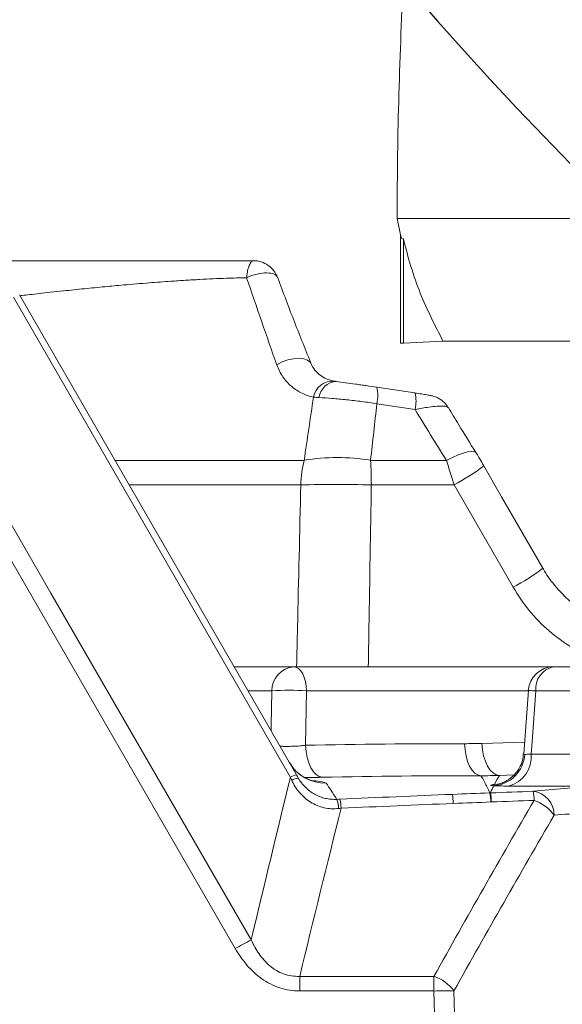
# Model space of a CAD drawing. Header units: millimetres. Extents: x 0 to 16820, y 0 to 11880.
# Tile 7 of 120: x 2358 to 2422, y 6747 to 6863. Entities that reach past the tile are written whole.
import ezdxf

# ---------------------------------------------------------------- set-up
doc = ezdxf.new("R2010")
doc.units = ezdxf.units.MM
doc.header["$LTSCALE"] = 20
doc.styles.add('SLDTEXTSTYLE0', font='TXT', dxfattribs={"width": 0.605})
doc.dimstyles.new('SLDDIMSTYLE0', dxfattribs={"dimtxt": 140, "dimasz": 100, "dimexe": 0, "dimexo": 0.0625, "dimgap": 35, "dimtad": 1, "dimtoh": 1, "dimdec": 0, "dimrnd": 1e-09, "dimzin": 12, "dimdsep": 46, "dimtxsty": 'SLDTEXTSTYLE0', "dimsah": 1, "dimcen": 0.09, "dimadec": 0, "dimazin": 0, "dimtfac": 1, "dimtofl": 0, "dimtmove": 0, "dimatfit": 3, "dimfxl": 0, "dimfrac": 2, "dimtolj": 1, "dimtzin": 12, "dimarcsym": 0})
doc.dimstyles.new('SLDDIMSTYLE1', dxfattribs={"dimtxt": 140, "dimasz": 100, "dimexe": 0, "dimexo": 0.0625, "dimgap": 35, "dimtad": 1, "dimtoh": 1, "dimdec": 1, "dimrnd": 1e-09, "dimzin": 12, "dimdsep": 46, "dimtxsty": 'SLDTEXTSTYLE0', "dimsah": 1, "dimcen": 0.09, "dimadec": 0, "dimazin": 0, "dimtfac": 1, "dimtofl": 0, "dimtmove": 0, "dimatfit": 3, "dimfxl": 0, "dimfrac": 2, "dimtolj": 1, "dimtzin": 12, "dimarcsym": 0})

# ---------------------------------------------------------------- blocks, each defined once
blk = doc.blocks.new('*D9')
at = {"color": 7, "linetype": 'Continuous', "lineweight": 0}
for p, q in [((844.96, 7139.47), (844.96, 4493.51)), ((2545.78, 6319.22), (2545.78, 4493.51)), ((844.96, 4523.51), (2545.78, 4523.51))]:
    blk.add_line(p, q, dxfattribs=at)
for points in [[(844.96, 4523.51), (944.96, 4508.51), (944.96, 4538.51)], [(2545.78, 4523.51), (2445.78, 4538.51), (2445.78, 4508.51)]]:
    blk.add_solid(points, dxfattribs=at)
at = {"color": 7, "linetype": 'Continuous', "lineweight": 0, "insert": (1481.5, 4703.98), "char_height": 140, "attachment_point": 1, "style": 'SLDTEXTSTYLE0'}
blk.add_mtext('1701', dxfattribs=at)
blk = doc.blocks.new('*D10')
at = {"color": 7, "linetype": 'Continuous', "lineweight": 0}
for p, q in [((1517.78, 7139.47), (1517.78, 4774.47)), ((2545.78, 6319.22), (2545.78, 4774.47)), ((1517.78, 4804.47), (2545.78, 4804.47))]:
    blk.add_line(p, q, dxfattribs=at)
for points in [[(1517.78, 4804.47), (1617.78, 4789.47), (1617.78, 4819.47)], [(2545.78, 4804.47), (2445.78, 4819.47), (2445.78, 4789.47)]]:
    blk.add_solid(points, dxfattribs=at)
at = {"color": 7, "linetype": 'Continuous', "lineweight": 0, "insert": (1817.9, 4984.94), "char_height": 140, "attachment_point": 1, "style": 'SLDTEXTSTYLE0'}
blk.add_mtext('1028', dxfattribs=at)

msp = doc.modelspace()

# ---------------------------------------------------------------- linework, layer by layer
at = {"color": 7, "linetype": 'Continuous', "lineweight": 0}
for p, q in [((2402.8, 6841.61), (2402.8, 6839.47)), ((2402.8, 6839.47), (2544.91, 6839.47)), ((2402.8, 6839.47), (2403.16, 6837.52)), ((2403.16, 6824.74), (2403.16, 6837.52)), ((2403.52, 6837.06), (2403.52, 6824.74)), ((2358.1, 6830.45), (2390.86, 6773.71)), ((2403.16, 6824.74), (2403.52, 6824.74)), ((2403.52, 6824.74), (2408.2, 6824.97)), ((2541.27, 6824.97), (2408.2, 6824.97)), ((2400.37, 6819.51), (2404.88, 6818.84)), ((2383.5, 6786.47), (2390.59, 6786.47)), ((2421.28, 6786.47), (2390.59, 6786.47)), ((2421.28, 6786.47), (2434.48, 6786.47)), ((2418.31, 6783.69), (2417.75, 6776.18))]:
    msp.add_line(p, q, dxfattribs=at)
at = {"color": 8, "linetype": 'Continuous', "lineweight": 0}
for p, q in [((2390.15, 6773.41), (2357.4, 6830.15)), ((2383.64, 6753.17), (2344.95, 6820.09)), ((2404.89, 6816.89), (2400.38, 6817.57)), ((2369.41, 6810.87), (2391.77, 6810.87)), ((2399.63, 6810.87), (2408.6, 6810.87)), ((2391.38, 6807.97), (2371.08, 6807.97)), ((2409.51, 6807.97), (2399.72, 6807.97)), ((2416.49, 6795.89), (2409.51, 6807.97)), ((2387.96, 6783.62), (2385.14, 6783.62)), ((2392.07, 6783.62), (2391.94, 6777.2)), ((2392.07, 6783.62), (2418.3, 6783.62)), ((2432.61, 6783.62), (2419.19, 6783.62)), ((2412.8, 6777.43), (2417.85, 6777.58)), ((2418.63, 6776.17), (2428.67, 6776.17)), ((2416.6, 6773.7), (2414.88, 6773.64)), ((2414.65, 6772.6), (2414.28, 6772.57)), ((2414.28, 6772.57), (2414.6, 6772.6)), ((2426.22, 6772.38), (2415.96, 6772.38)), ((2391.25, 6748.17), (2391.25, 6749.89)), ((2391.25, 6749.89), (2407.13, 6749.89)), ((2407.13, 6748.17), (2407.13, 6749.89)), ((2407.13, 6748.17), (2391.25, 6748.17)), ((2407.66, 6727.76), (2407.13, 6748.17)), ((2409.5, 6748.17), (2410.08, 6725.56))]:
    msp.add_line(p, q, dxfattribs=at)
at = {"color": 8, "linetype": 'Continuous', "lineweight": 0, "flags": 128}
for points in [[(2388.54, 6822.17), (2389.18, 6822.5), (2389.86, 6822.74), (2390.54, 6822.89), (2391.18, 6822.94), (2391.74, 6822.89), (2392.19, 6822.73), (2392.5, 6822.48), (2392.66, 6822.16)], [(2346.82, 6821.11), (2349.82, 6815.92), (2361.82, 6795.17), (2385.51, 6754.2)], [(2408.6, 6810.87), (2409.31, 6811.22), (2409.98, 6811.52), (2410.58, 6811.74), (2411.11, 6811.88), (2411.54, 6811.95), (2411.86, 6811.93), (2412.06, 6811.84), (2412.1, 6811.79)], [(2390.59, 6786.47), (2390.87, 6786.41), (2391.14, 6786.25), (2391.39, 6785.99), (2391.61, 6785.64), (2391.8, 6785.21), (2391.94, 6784.72), (2392.03, 6784.19), (2392.07, 6783.62)], [(2387.87, 6778.89), (2387.88, 6779.51), (2387.96, 6783.62)], [(2419.19, 6783.62), (2418.74, 6777.64), (2418.63, 6776.17)], [(2391.94, 6777.2), (2392.01, 6776.47), (2392.14, 6775.76), (2392.33, 6775.12), (2392.58, 6774.55), (2392.88, 6774.08), (2393.21, 6773.73), (2393.57, 6773.5), (2393.94, 6773.42)], [(2410.75, 6777.39), (2410.81, 6776.65), (2410.93, 6775.95), (2411.11, 6775.3), (2411.35, 6774.73), (2411.64, 6774.26), (2411.97, 6773.91), (2412.32, 6773.69), (2412.69, 6773.6)], [(2412.8, 6777.43), (2412.87, 6776.68), (2413.01, 6775.97), (2413.22, 6775.31), (2413.48, 6774.74), (2413.79, 6774.27), (2414.14, 6773.93), (2414.5, 6773.71), (2414.88, 6773.64)]]:
    msp.add_lwpolyline(points, dxfattribs=at)
at = {"color": 7, "linetype": 'Continuous', "lineweight": 0, "flags": 128}
msp.add_lwpolyline([(2420.02, 6798.12), (2415.13, 6806.58), (2413.04, 6810.21)], dxfattribs=at)
at = {"color": 7, "linetype": 'Continuous', "lineweight": 30}
for centre, radius, start, end in [((2720.78, 7139.47), 1875.82, 300, 180), ((2720.78, 7139.47), 417.89, 212.4693, 92.4693), ((3170.78, 6360.04), 975.82, 145.3311, 300)]:
    msp.add_arc(centre, radius, start, end, dxfattribs=at)
at = {"color": 7, "linetype": 'Continuous', "lineweight": 0}
for centre, radius, start, end in [((2930.05, 6839.47), 527.27, 176.6516, 179.7675), ((2421.28, 6783.47), 3, 90, 175.7271)]:
    msp.add_arc(centre, radius, start, end, dxfattribs=at)
at = {"color": 8, "linetype": 'Continuous', "lineweight": 0}
for centre, radius, start, end in [((2395.2, 6817.87), 2.38, 86.4687, 168.6292), ((2395.73, 6817.99), 2.22, 93.378, 172.0768), ((2396.62, 6818.52), 3.88, 345.8146, 14.7823), ((2401.13, 6817.85), 3.88, 345.8107, 14.7888), ((2405.64, 6807.49), 14.27, 166.289, 178.0508), ((2395.7, 6787.86), 23.35, 80.3137, 99.6863), ((2341.24, 6807.52), 58.49, 0.4459, 3.2855), ((2397.79, 6830.36), 25.26, 297.6317, 307.1227), ((2395.55, 6659.95), 148.08, 88.3846, 91.6154), ((2404.66, 6818.45), 25.48, 297.6647, 307.076), ((2390.77, 6783.66), 2.81, 93.7774, 180.7977), ((2421.79, 6783.9), 2.62, 101.2443, 186.0177), ((2390.02, 6753.22), 30.48, 86.1326, 93.8674), ((2386.84, 6352.96), 431.87, 85.7042, 85.8237), ((2413.94, 6776.35), 3.93, 273.8397, 356.8864), ((2415.07, 6775.84), 3.57, 284.4711, 5.2871), ((2394.32, 6777.71), 4.99, 210.0114, 270.9279), ((2391.43, 6771.41), 2.38, 103.8173, 122.4285), ((2391.18, 6771.75), 1.56, 93.2616, 123.564), ((2402.9, 6770.17), 6.52, 1.3452, 10.8373), ((2407.13, 6770.36), 6.73, 1.2253, 10.4101), ((2407.34, 6770.36), 6.58, 1.2556, 10.6578), ((2412.05, 6770.55), 6.93, 1.1727, 10.0973), ((2418.53, 6768.97), 2.81, 359.0171, 83.087), ((2392.64, 6769.66), 3.22, 1.2118, 20.9592), ((2390.19, 6769.58), 5.96, 1.7331, 12.1192), ((2417.49, 6766.24), 4.69, 34.9289, 71.599), ((2407.4, 6712.26), 47.31, 117.5651, 120.1465), ((2405.66, 6745.38), 4.75, 35.9487, 71.884), ((2408.32, 6709.51), 38.67, 88.2469, 91.7531)]:
    msp.add_arc(centre, radius, start, end, dxfattribs=at)
for centre, major_axis, ratio, start_param, end_param in [((3374.97, 5809.19), (-242.94, 1488.39), 0.766759, 0.75049, 0.768423), ((3377.33, 5809.35), (-244.3, 1485.19), 0.768216, 0.749296, 0.767229)]:
    msp.add_ellipse(centre, major_axis=major_axis, ratio=ratio, start_param=start_param, end_param=end_param, dxfattribs=at)
at = {"color": 7, "linetype": 'Continuous', "lineweight": 0}
for points, knots in [([(2403.52, 6837.06), (2403.46, 6837.04), (2403.34, 6836.98), (2403.22, 6837.34), (2403.16, 6837.52)], [0, 0, 0, 0, 0.496624, 1, 1, 1, 1]), ([(2408.2, 6824.97), (2407.26, 6826.81), (2405.82, 6829.6), (2404.37, 6833.75), (2403.8, 6835.96), (2403.52, 6837.06)], [0, 0, 0, 0, 0.491831, 0.745932, 1, 1, 1, 1]), ([(2351.42, 6834.47), (2352.13, 6834.47), (2353.83, 6834.47), (2356.79, 6834.47), (2360.55, 6834.47), (2364.83, 6834.47), (2369.59, 6834.47), (2374.71, 6834.47), (2380.19, 6834.47), (2383.93, 6834.47), (2385.81, 6834.47)], [0, 0, 0, 0, 0.072068, 0.174279, 0.276915, 0.4106, 0.54371, 0.675884, 0.836892, 1, 1, 1, 1]), ([(2385.81, 6834.47), (2386.11, 6834.47), (2386.42, 6834.42), (2387.01, 6834.23), (2387.28, 6834.09), (2387.78, 6833.74), (2388.01, 6833.53), (2388.38, 6833.04), (2388.53, 6832.76), (2388.63, 6832.47)], [0, 0, 0, 0, 0.25, 0.25, 0.5, 0.5, 0.75, 0.75, 1, 1, 1, 1]), ([(2388.65, 6832.44), (2389.31, 6830.68), (2389.97, 6828.95), (2391.31, 6825.51), (2391.99, 6823.82), (2392.66, 6822.16)], [0, 0, 0, 0, 0.5, 0.5, 1, 1, 1, 1]), ([(2392.66, 6822.16), (2392.81, 6821.85), (2392.99, 6821.59), (2393.4, 6821.14), (2393.62, 6820.96), (2394.33, 6820.5), (2394.84, 6820.33), (2395.34, 6820.24)], [0, 0, 0, 0, 0.25, 0.25, 0.5, 0.5, 1, 1, 1, 1]), ([(2395.6, 6820.2), (2395.94, 6820.15), (2396.3, 6820.1), (2397.06, 6820), (2397.45, 6819.94), (2398.06, 6819.85), (2398.27, 6819.82), (2398.69, 6819.76), (2398.9, 6819.73), (2399.53, 6819.64), (2399.95, 6819.58), (2400.37, 6819.51)], [0, 0, 0, 0, 0.25, 0.25, 0.5, 0.5, 0.625, 0.625, 0.75, 0.75, 1, 1, 1, 1]), ([(2408.78, 6817.14), (2408.71, 6817.25), (2408.54, 6817.54), (2408.17, 6817.89), (2407.74, 6818.18), (2407.36, 6818.36), (2407.07, 6818.46), (2406.88, 6818.5), (2406.74, 6818.53), (2406.5, 6818.58), (2406.02, 6818.66), (2405.4, 6818.76), (2405.01, 6818.82), (2404.88, 6818.83)], [0, 0, 0, 0, 0.079911, 0.200599, 0.303935, 0.388885, 0.453089, 0.491542, 0.528894, 0.601121, 0.762011, 0.924002, 1, 1, 1, 1]), ([(2412.1, 6811.79), (2411.42, 6812.88), (2410.31, 6814.66), (2409.23, 6816.46), (2408.81, 6817.15)], [0, 0, 0, 0, 0.612181, 1, 1, 1, 1]), ([(2413.04, 6810.21), (2412.84, 6810.55), (2412.53, 6811.09), (2412.21, 6811.6), (2412.1, 6811.78)], [0, 0, 0, 0, 0.641008, 1, 1, 1, 1]), ([(2425.47, 6792.68), (2425.13, 6792.87), (2424.16, 6793.42), (2422.74, 6794.61), (2421.29, 6796.21), (2420.38, 6797.4), (2420.05, 6798.09), (2420.03, 6798.12)], [0, 0, 0, 0, 0.153689, 0.430354, 0.707265, 0.983884, 1, 1, 1, 1]), ([(2417.7, 6776.19), (2417.68, 6775.92), (2417.63, 6775.34), (2417.27, 6774.53), (2416.77, 6773.82), (2416.21, 6773.31), (2415.66, 6772.96), (2415.17, 6772.74), (2414.83, 6772.64), (2414.65, 6772.6), (2414.58, 6772.59), (2414.59, 6772.59), (2414.59, 6772.59)], [0, 0, 0, 0, 0.133676, 0.294887, 0.438278, 0.56638, 0.678915, 0.772864, 0.847503, 0.902622, 0.963094, 1, 1, 1, 1]), ([(2392.87, 6772.98), (2392.88, 6772.98), (2392.89, 6772.98), (2392.73, 6773.02), (2392.37, 6773.13), (2391.84, 6773.37), (2391.18, 6773.8), (2390.52, 6774.4), (2390.19, 6774.93), (2390.03, 6775.17)], [0, 0, 0, 0, 0.111481, 0.279837, 0.4232, 0.560606, 0.703181, 0.863443, 1, 1, 1, 1]), ([(2393.94, 6773.42), (2393.44, 6773.41), (2392.78, 6773.39), (2392.04, 6773.39), (2391.85, 6773.38)], [0, 0, 0, 0, 0.744733, 1, 1, 1, 1])]:
    msp.add_open_spline(points, degree=3, knots=knots, dxfattribs=at)
at = {"color": 8, "linetype": 'Continuous', "lineweight": 0}
for points, knots in [([(2384.98, 6832.46), (2384.99, 6832.61), (2385.01, 6832.75), (2385.05, 6833.02), (2385.07, 6833.15), (2385.12, 6833.4), (2385.15, 6833.51), (2385.21, 6833.73), (2385.28, 6833.92), (2385.36, 6834.08), (2385.44, 6834.22), (2385.48, 6834.28), (2385.57, 6834.37), (2385.62, 6834.41), (2385.71, 6834.45), (2385.76, 6834.47), (2385.81, 6834.47)], [0, 0, 0, 0, 0.125, 0.125, 0.25, 0.25, 0.375, 0.375, 0.5, 0.625, 0.625, 0.75, 0.75, 0.875, 0.875, 1, 1, 1, 1]), ([(2384.98, 6832.46), (2385.38, 6832.64), (2385.8, 6832.78), (2386.63, 6832.98), (2387.02, 6833.03), (2387.72, 6833.02), (2388.02, 6832.97), (2388.46, 6832.77), (2388.6, 6832.62), (2388.64, 6832.44)], [0, 0, 0, 0, 0.25, 0.25, 0.5, 0.5, 0.75, 0.75, 1, 1, 1, 1]), ([(2384.98, 6832.46), (2384.19, 6832.44), (2382.89, 6832.41), (2381.02, 6832.33), (2379.41, 6832.25), (2377.73, 6832.15), (2375.74, 6832.02), (2373.3, 6831.84), (2370.68, 6831.62), (2368.13, 6831.39), (2365.74, 6831.15), (2363.6, 6830.93), (2361.82, 6830.74), (2360.49, 6830.59), (2359.39, 6830.47), (2358.64, 6830.38), (2358.26, 6830.34), (2358.17, 6830.33)], [0, 0, 0, 0, 0.087434, 0.143565, 0.201365, 0.260827, 0.321939, 0.413352, 0.52164, 0.603146, 0.692022, 0.7882, 0.850012, 0.903973, 0.950121, 0.988491, 1, 1, 1, 1]), ([(2388.54, 6822.17), (2387.95, 6823.85), (2387.35, 6825.54), (2386.17, 6828.97), (2385.57, 6830.71), (2384.98, 6832.46)], [0, 0, 0, 0, 0.5, 0.5, 1, 1, 1, 1]), ([(2392.87, 6818.34), (2392.64, 6818.39), (2392.41, 6818.45), (2391.97, 6818.6), (2391.74, 6818.7), (2391.1, 6819.01), (2390.69, 6819.28), (2390.12, 6819.76), (2389.93, 6819.94), (2389.58, 6820.32), (2389.42, 6820.53), (2388.98, 6821.17), (2388.73, 6821.65), (2388.54, 6822.17)], [0, 0, 0, 0, 0.125, 0.125, 0.25, 0.25, 0.5, 0.5, 0.625, 0.625, 0.75, 0.75, 1, 1, 1, 1]), ([(2400.38, 6817.57), (2399.78, 6817.66), (2399.18, 6817.75), (2398.28, 6817.86), (2397.98, 6817.9), (2397.39, 6817.97), (2397.09, 6818), (2396.21, 6818.09), (2395.65, 6818.15), (2394.56, 6818.23), (2394.03, 6818.27), (2393.53, 6818.29)], [0, 0, 0, 0, 0.25, 0.25, 0.375, 0.375, 0.5, 0.5, 0.75, 0.75, 1, 1, 1, 1]), ([(2408.76, 6817.13), (2408.75, 6817.16), (2408.71, 6817.25), (2408.28, 6817.29), (2407.53, 6817.28), (2406.42, 6817.16), (2405.45, 6816.99), (2404.89, 6816.89)], [0, 0, 0, 0, 0.118638, 0.323168, 0.516875, 0.71839, 1, 1, 1, 1]), ([(2390.89, 6786.47), (2390.92, 6788.02), (2391.09, 6795.19), (2391.25, 6802.36), (2391.38, 6807.97)], [0, 0, 0, 0, 0.216388, 1, 1, 1, 1]), ([(2399.72, 6807.97), (2399.63, 6802.36), (2399.51, 6795.19), (2399.39, 6788.02), (2399.36, 6786.47)], [0, 0, 0, 0, 0.78361, 1, 1, 1, 1]), ([(2428.85, 6786.54), (2428.04, 6786.76), (2426.16, 6787.26), (2423.41, 6788.68), (2420.69, 6790.65), (2418.31, 6793.05), (2417.1, 6794.94), (2416.49, 6795.89)], [0, 0, 0, 0, 0.158264, 0.368701, 0.579139, 0.789569, 1, 1, 1, 1]), ([(2388.9, 6777.1), (2389.04, 6777.09), (2389.46, 6777.06), (2390.29, 6777.07), (2391.21, 6777.12), (2391.73, 6777.18), (2391.94, 6777.2)], [0, 0, 0, 0, 0.146505, 0.460538, 0.775009, 1, 1, 1, 1]), ([(2417.74, 6776.18), (2417.74, 6776.18), (2417.68, 6776.15), (2417.78, 6776.14), (2417.87, 6776.13)], [0, 0, 0, 0, 0.0933126, 1, 1, 1, 1]), ([(2417.87, 6776.13), (2417.94, 6776.13), (2418.04, 6776.13), (2418.3, 6776.14), (2418.45, 6776.15), (2418.63, 6776.17)], [0, 0, 0, 0, 0.5, 0.5, 1, 1, 1, 1]), ([(2391.09, 6773.31), (2391.32, 6772.91), (2391.6, 6772.56), (2392.08, 6772.08), (2392.26, 6771.92), (2392.63, 6771.65), (2392.82, 6771.53), (2393.21, 6771.31), (2393.42, 6771.21), (2393.85, 6771.05), (2394.07, 6770.98), (2394.51, 6770.88), (2394.73, 6770.85), (2395.19, 6770.81), (2395.42, 6770.8), (2395.65, 6770.81)], [0, 0, 0, 0, 0.25, 0.25, 0.375, 0.375, 0.5, 0.5, 0.625, 0.625, 0.75, 0.75, 0.875, 0.875, 1, 1, 1, 1]), ([(2413.75, 6771.57), (2413.5, 6772.06), (2413.31, 6772.47), (2412.97, 6773.15), (2412.81, 6773.41), (2412.69, 6773.6)], [0, 0, 0, 0, 0.5, 0.5, 1, 1, 1, 1]), ([(2395.86, 6769.73), (2395.57, 6769.7), (2395.28, 6769.69), (2394.7, 6769.72), (2394.42, 6769.76), (2393.86, 6769.89), (2393.58, 6769.98), (2393.04, 6770.2), (2392.78, 6770.33), (2392.3, 6770.63), (2392.07, 6770.8), (2391.63, 6771.18), (2391.42, 6771.39), (2390.86, 6772.05), (2390.56, 6772.53), (2390.32, 6773.05)], [0, 0, 0, 0, 0.125, 0.125, 0.25, 0.25, 0.375, 0.375, 0.5, 0.5, 0.625, 0.625, 0.75, 0.75, 1, 1, 1, 1]), ([(2392.88, 6773.01), (2393.25, 6772.98), (2394.12, 6772.89), (2394.29, 6772.78), (2394.4, 6772.72)], [0, 0, 0, 0, 0.417044, 1, 1, 1, 1]), ([(2414.2, 6772.42), (2414.08, 6772.43), (2413.99, 6772.44), (2413.9, 6772.46), (2413.88, 6772.46), (2413.85, 6772.47), (2413.85, 6772.48), (2413.86, 6772.51), (2414.01, 6772.54), (2414.28, 6772.57)], [0, 0, 0, 0, 0.25, 0.25, 0.375, 0.375, 0.5, 0.5, 1, 1, 1, 1]), ([(2415.96, 6772.38), (2415.56, 6772.38), (2415.21, 6772.39), (2414.76, 6772.4), (2414.63, 6772.4), (2414.39, 6772.41), (2414.29, 6772.42), (2414.2, 6772.42)], [0, 0, 0, 0, 0.5, 0.5, 0.75, 0.75, 1, 1, 1, 1]), ([(2385.51, 6754.2), (2385.78, 6753.62), (2386.09, 6753.07), (2386.63, 6752.29), (2386.83, 6752.05), (2387.25, 6751.58), (2387.48, 6751.35), (2387.96, 6750.94), (2388.22, 6750.75), (2388.77, 6750.43), (2389.05, 6750.29), (2389.66, 6750.07), (2389.97, 6749.99), (2390.6, 6749.9), (2390.93, 6749.88), (2391.25, 6749.89)], [0, 0, 0, 0, 0.25, 0.25, 0.375, 0.375, 0.5, 0.5, 0.625, 0.625, 0.75, 0.75, 0.875, 0.875, 1, 1, 1, 1]), ([(2391.25, 6748.17), (2390.44, 6748.17), (2389.66, 6748.29), (2388.52, 6748.66), (2388.15, 6748.82), (2387.44, 6749.18), (2387.1, 6749.38), (2386.45, 6749.84), (2386.13, 6750.1), (2385.55, 6750.64), (2385.28, 6750.92), (2384.5, 6751.82), (2384.04, 6752.48), (2383.64, 6753.17)], [0, 0, 0, 0, 0.25, 0.25, 0.375, 0.375, 0.5, 0.5, 0.625, 0.625, 0.75, 0.75, 1, 1, 1, 1])]:
    msp.add_open_spline(points, degree=3, knots=knots, dxfattribs=at)
at = {"color": 7, "linetype": 'Continuous', "lineweight": 0}
for points in [[(2395.34, 6820.24), (2395.42, 6820.22), (2395.51, 6820.21), (2395.6, 6820.2)], [(2390.86, 6773.71), (2390.94, 6773.58), (2391.01, 6773.44), (2391.09, 6773.31)], [(2414.88, 6773.64), (2414.15, 6773.62), (2413.42, 6773.6), (2412.69, 6773.6)]]:
    msp.add_open_spline(points, degree=3, dxfattribs=at)
at = {"color": 8, "linetype": 'Continuous', "lineweight": 0}
for points in [[(2391.77, 6810.87), (2392.15, 6813.36), (2392.52, 6815.85), (2392.87, 6818.34)], [(2393.53, 6818.29), (2393.3, 6818.3), (2393.08, 6818.32), (2392.87, 6818.34)], [(2400.38, 6817.57), (2400.14, 6815.34), (2399.89, 6813.1), (2399.63, 6810.87)], [(2408.6, 6810.87), (2407.36, 6812.88), (2406.12, 6814.88), (2404.89, 6816.89)], [(2409.51, 6807.97), (2409.22, 6808.97), (2408.91, 6809.93), (2408.6, 6810.87)], [(2391.94, 6777.2), (2398.21, 6777.34), (2404.48, 6777.4), (2410.75, 6777.39)], [(2410.75, 6777.39), (2411.43, 6777.39), (2412.11, 6777.41), (2412.8, 6777.43)], [(2385.51, 6754.2), (2387.05, 6760.65), (2388.6, 6767.05), (2390.15, 6773.41)], [(2390.32, 6773.05), (2390.26, 6773.17), (2390.21, 6773.29), (2390.15, 6773.41)], [(2412.69, 6773.6), (2406.44, 6773.61), (2400.19, 6773.55), (2393.94, 6773.42)], [(2414.28, 6772.57), (2414.54, 6773.05), (2414.73, 6773.4), (2414.88, 6773.64)], [(2394.4, 6772.72), (2394.74, 6772.2), (2395.16, 6771.56), (2395.65, 6770.81)], [(2413.81, 6771.57), (2413.94, 6771.89), (2414.07, 6772.17), (2414.2, 6772.42)], [(2418.87, 6771.76), (2421.32, 6771.98), (2423.77, 6772.19), (2426.22, 6772.38)], [(2396.02, 6770.83), (2400.45, 6771.03), (2404.87, 6771.22), (2409.3, 6771.4)], [(2409.3, 6771.4), (2410.79, 6771.46), (2412.27, 6771.52), (2413.75, 6771.57)], [(2413.75, 6771.57), (2413.77, 6771.57), (2413.79, 6771.57), (2413.81, 6771.57)], [(2413.81, 6771.57), (2415.49, 6771.64), (2417.18, 6771.7), (2418.87, 6771.76)], [(2396.15, 6769.76), (2394.51, 6763.18), (2392.87, 6756.56), (2391.25, 6749.89)], [(2395.65, 6770.81), (2395.77, 6770.82), (2395.89, 6770.82), (2396.02, 6770.83)], [(2396.15, 6769.76), (2396.05, 6769.75), (2395.95, 6769.74), (2395.86, 6769.73)], [(2409.42, 6770.33), (2404.99, 6770.15), (2400.57, 6769.96), (2396.15, 6769.76)], [(2413.86, 6770.5), (2412.38, 6770.44), (2410.9, 6770.39), (2409.42, 6770.33)], [(2413.92, 6770.5), (2413.9, 6770.5), (2413.88, 6770.5), (2413.86, 6770.5)], [(2418.98, 6770.69), (2417.29, 6770.63), (2415.6, 6770.57), (2413.92, 6770.5)], [(2424.79, 6769.23), (2423.64, 6769.13), (2422.49, 6769.03), (2421.34, 6768.93)]]:
    msp.add_open_spline(points, degree=3, dxfattribs=at)

# ---------------------------------------------------------------- dimensions: what is measured, and where the dimension line sits
at = {"color": 7, "linetype": 'Continuous', "lineweight": 0}
for base, p1, dimstyle, picture, middle in [((2545.78, 4523.51), (844.96, 7139.47), 'SLDDIMSTYLE0', '*D9', (1695.37, 4523.51)), ((2545.78, 4804.47), (1517.78, 7139.47), 'SLDDIMSTYLE1', '*D10', (2031.78, 4804.47))]:
    dim = msp.add_linear_dim(base=base, p1=p1, p2=(2545.78, 6319.22), dimstyle=dimstyle, dxfattribs=at)
    dim.commit()
    dim.dimension.update_dxf_attribs({"geometry": picture, "text_midpoint": middle, "dimtype": 160})

doc.saveas('drawing.dxf')
